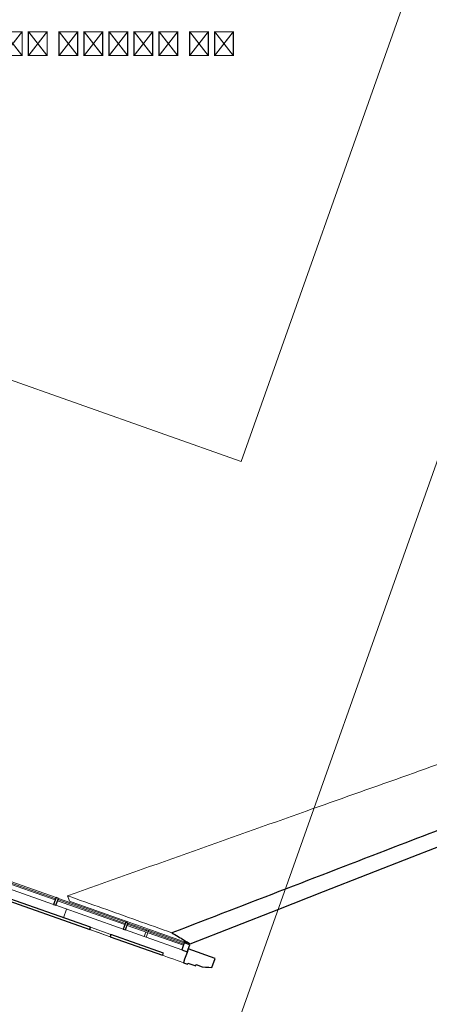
# Model space of a CAD drawing. Header units: millimetres. Extents: x 1512 to 2105, y 794 to 1149.
# Tile 112 of 256: x 1661 to 1669, y 1065 to 1085. Entities that reach past the tile are written whole.
import ezdxf

# ---------------------------------------------------------------- set-up
doc = ezdxf.new("R2010")
doc.units = ezdxf.units.MM
for name, color, linetype, lineweight in [('A-GENM', 13, 'Continuous', 9), ('A-GLAZ-CURT', 52, 'Continuous', 9), ('A-GLAZ-CWMG', 51, 'Continuous', 9), ('A-WALL', 113, 'Continuous', 9), ('G-ANNO-SYMB', 111, 'Continuous', 9)]:
    doc.layers.add(name, color=color, linetype=linetype, lineweight=lineweight)
doc.styles.get("Standard").update_dxf_attribs({"font": 'arial.ttf'})

# ---------------------------------------------------------------- blocks, each defined once
blk = doc.blocks.new('Generic Models 2 - Generic Models 2-140614-همکف')
at = {"layer": 'A-GENM'}
blk.add_line((-133.007, -16.203), (-132.944, -16.026), dxfattribs=at)
at = {"layer": 'A-GENM', "lineweight": 25}
for p, q in [((-129.895, -17.039), (-130.448, -16.843)), ((-130.548, -17.126), (-130.464, -17.156)), ((-130.464, -17.156), (-130.458, -17.137)), ((-130.458, -17.137), (-130.296, -17.194)), ((-130.296, -17.194), (-130.285, -17.164)), ((-130.285, -17.164), (-130.162, -17.208)), ((-129.963, -17.228), (-129.895, -17.039))]:
    blk.add_line(p, q, dxfattribs=at)
at = {"layer": 'A-GENM', "lineweight": 25, "flags": 128}
for points in [[(-130.448, -16.843), (-130.473, -16.914), (-130.498, -16.985), (-130.523, -17.055), (-130.548, -17.126)], [(-130.162, -17.208), (-130.096, -17.215), (-130.029, -17.221), (-129.963, -17.228)]]:
    blk.add_lwpolyline(points, dxfattribs=at)
at = {"layer": 'A-GENM'}
blk.add_open_spline([(-133.024, -16.25), (-132.372, -16.48), (-131.546, -16.773), (-130.722, -17.065), (-130.548, -17.126)], degree=3, knots=[0, 0, 0, 0, 0.125, 0.1584221, 0.1584221, 0.1584221, 0.1584221], dxfattribs=at)
blk = doc.blocks.new('Generic Models 4 - Generic Models 4-152240-همکف')
at = {"layer": 'A-GENM', "lineweight": 25}
for p, q in [((-132.451, -16.4), (-135.404, -15.355)), ((-135.42, -15.401), (-132.467, -16.446)), ((-132.467, -16.446), (-132.451, -16.4)), ((-132.035, -16.547), (-132.052, -16.593)), ((-130.958, -16.928), (-132.035, -16.547)), ((-132.052, -16.593), (-130.975, -16.974)), ((-130.975, -16.974), (-130.958, -16.928))]:
    blk.add_line(p, q, dxfattribs=at)
at = {"layer": 'A-GENM'}
for p, q in [((-132.052, -16.593), (-132.467, -16.446)), ((-132.451, -16.4), (-132.035, -16.547))]:
    blk.add_line(p, q, dxfattribs=at)
blk = doc.blocks.new('System Panel - Glazed-153684-همکف')
at = {"layer": 'A-GLAZ-CURT', "lineweight": 18}
for p, q in [((0.732, 0.05), (-0.732, 0.05)), ((-0.732, 0.05), (-0.732, 0.024)), ((-0.732, 0.024), (0.732, 0.024)), ((0.732, 0.024), (0.732, 0.05))]:
    blk.add_line(p, q, dxfattribs=at)
blk = doc.blocks.new('System Panel - Glazed-153685-همکف')
at = {"layer": 'A-GLAZ-CURT', "lineweight": 18}
for p, q in [((0.491, 0.049), (-0.732, 0.049)), ((-0.732, 0.049), (-0.732, 0.025)), ((-0.732, 0.025), (0.491, 0.025)), ((0.491, 0.025), (0.491, 0.049))]:
    blk.add_line(p, q, dxfattribs=at)
blk = doc.blocks.new('Rectangular Mullion - 50 x 150mm-153565-همکف')
at = {"layer": 'A-GLAZ-CWMG'}
for p, q in [((-131.309, -16.605), (-131.276, -16.511)), ((-131.259, -16.463), (-131.301, -16.448)), ((-131.267, -16.487), (-131.259, -16.463)), ((-131.309, -16.605), (-131.351, -16.59))]:
    blk.add_line(p, q, dxfattribs=at)
blk = doc.blocks.new('Rectangular Mullion - 50 x 150mm-153575-همکف')
at = {"layer": 'A-GLAZ-CWMG'}
for p, q in [((-131.276, -16.511), (-131.309, -16.605)), ((-131.259, -16.463), (-131.267, -16.487)), ((-130.532, -16.721), (-131.259, -16.463)), ((-130.582, -16.862), (-131.309, -16.605))]:
    blk.add_line(p, q, dxfattribs=at)
at = {"layer": 'A-GLAZ-CWMG', "lineweight": 25}
for p, q in [((-130.532, -16.721), (-130.582, -16.862)), ((-130.419, -16.761), (-130.532, -16.721)), ((-130.469, -16.902), (-130.419, -16.761)), ((-130.582, -16.862), (-130.469, -16.902))]:
    blk.add_line(p, q, dxfattribs=at)
blk = doc.blocks.new('Rectangular Mullion - 50 x 150mm-153601-همکف')
at = {"layer": 'A-GLAZ-CWMG'}
for p, q in [((-157.471, -7.343), (-158.851, -6.854)), ((-158.801, -6.713), (-157.421, -7.201))]:
    blk.add_line(p, q, dxfattribs=at)
blk = doc.blocks.new('Rectangular Mullion - 50 x 150mm-153602-همکف')
at = {"layer": 'A-GLAZ-CWMG'}
for p, q in [((-131.685, -16.312), (-131.301, -16.448)), ((-131.351, -16.59), (-131.735, -16.454)), ((-131.351, -16.59), (-131.318, -16.496)), ((-131.309, -16.472), (-131.301, -16.448))]:
    blk.add_line(p, q, dxfattribs=at)
blk = doc.blocks.new('Rectangular Mullion - 50 x 150mm-137391-همکف')
at = {"layer": 'A-GLAZ-CWMG', "lineweight": 25}
for p, q in [((-0.025, 0.075), (0.025, 0.075)), ((-0.025, -0.075), (-0.025, 0.075)), ((0.025, 0.075), (0.025, -0.075)), ((0.025, -0.075), (-0.025, -0.075))]:
    blk.add_line(p, q, dxfattribs=at)

msp = doc.modelspace()

# ---------------------------------------------------------------- linework, layer by layer
at = {"layer": 'A-WALL', "lineweight": 25, "flags": 128}
msp.add_lwpolyline([(1664.481, 1065.871), (1665.393, 1066.228), (1666.304, 1066.584), (1667.215, 1066.941), (1668.126, 1067.297), (1669.038, 1067.654), (1669.949, 1068.01), (1670.86, 1068.367), (1671.772, 1068.723), (1672.683, 1069.08)], dxfattribs=at)
at = {"layer": 'A-WALL', "flags": 128}
msp.add_lwpolyline([(1661.967, 1066.857), (1661.98, 1066.821), (1661.992, 1066.784), (1662.005, 1066.748)], dxfattribs=at)
at = {"layer": 'A-WALL'}
msp.add_open_spline([(1670.779, 1069.986), (1669.474, 1069.522), (1666.536, 1068.479), (1663.599, 1067.436), (1661.967, 1066.857)], degree=3, knots=[0, 0, 0, 0, 0.444444, 1, 1, 1, 1], dxfattribs=at)
at = {"layer": 'A-WALL', "lineweight": 25}
msp.add_open_spline([(1672.537, 1069.346), (1671.288, 1068.864), (1668.479, 1067.78), (1665.67, 1066.697), (1664.109, 1066.095)], degree=3, knots=[0, 0, 0, 0, 0.444444, 1, 1, 1, 1], dxfattribs=at)
at = {"layer": 'A-WALL'}
for points in [[(1661.967, 1066.857), (1662.205, 1066.772), (1662.682, 1066.603), (1663.396, 1066.349), (1663.871, 1066.18), (1664.109, 1066.095)], [(1664.481, 1065.871), (1664.275, 1065.944), (1663.863, 1066.09), (1663.244, 1066.309), (1662.625, 1066.528), (1662.212, 1066.675), (1662.005, 1066.748)]]:
    msp.add_open_spline(points, degree=3, dxfattribs=at)
at = {"layer": 'A-WALL', "lineweight": 25}
msp.add_open_spline([(1664.109, 1066.095), (1664.15, 1066.07), (1664.233, 1066.02), (1664.357, 1065.946), (1664.44, 1065.896), (1664.481, 1065.871)], degree=3, dxfattribs=at)
at = {"layer": 'G-ANNO-SYMB', "color": 1}
for p, q in [((1690.266, 1134.308), (1658.016, 1043.212)), ((1665.526, 1075.774), (1673.154, 1097.319)), ((1618.373, 1092.467), (1665.526, 1075.774))]:
    msp.add_line(p, q, dxfattribs=at)

# ---------------------------------------------------------------- block references
at = {"layer": 'A-GENM'}
for name in ['Generic Models 2 - Generic Models 2-140614-همکف', 'Generic Models 4 - Generic Models 4-152240-همکف']:
    msp.add_blockref(name, (1794.891, 1082.608), dxfattribs=at)
at = {"layer": 'A-GLAZ-CURT', "rotation": 340.5050753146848}
for name, p in [('System Panel - Glazed-153684-همکف', (1661.017, 1066.991)), ('System Panel - Glazed-153684-همکف', (1662.444, 1066.486)), ('System Panel - Glazed-153685-همکف', (1663.871, 1065.981))]:
    msp.add_blockref(name, p, dxfattribs=at)
at = {"layer": 'A-GLAZ-CWMG'}
for name, p in [('Rectangular Mullion - 50 x 150mm-153601-همکف', (1819.153, 1074.019)), ('Rectangular Mullion - 50 x 150mm-153601-همکف', (1820.581, 1073.514)), ('Rectangular Mullion - 50 x 150mm-153602-همکف', (1794.891, 1082.608)), ('Rectangular Mullion - 50 x 150mm-153565-همکف', (1794.891, 1082.608)), ('Rectangular Mullion - 50 x 150mm-153575-همکف', (1794.891, 1082.608))]:
    msp.add_blockref(name, p, dxfattribs=at)
at = {"layer": 'A-GLAZ-CWMG', "extrusion": (0, 0, -1), "rotation": 199.4949246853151}
for p in [(-1661.731, 1066.739), (-1663.158, 1066.234)]:
    msp.add_blockref('Rectangular Mullion - 50 x 150mm-137391-همکف', p, dxfattribs=at)

# ---------------------------------------------------------------- texts
at = {"insert": (1655.232, 1084.537), "char_height": 0.37579, "attachment_point": 1}
msp.add_mtext_dynamic_manual_height_columns('{\\fArial|b0|i0|c178|p34;مخزن خدمات چند رسانه ای}', width=10.87441, gutter_width=12.5, heights=[0], dxfattribs=at)

doc.saveas('drawing.dxf')
